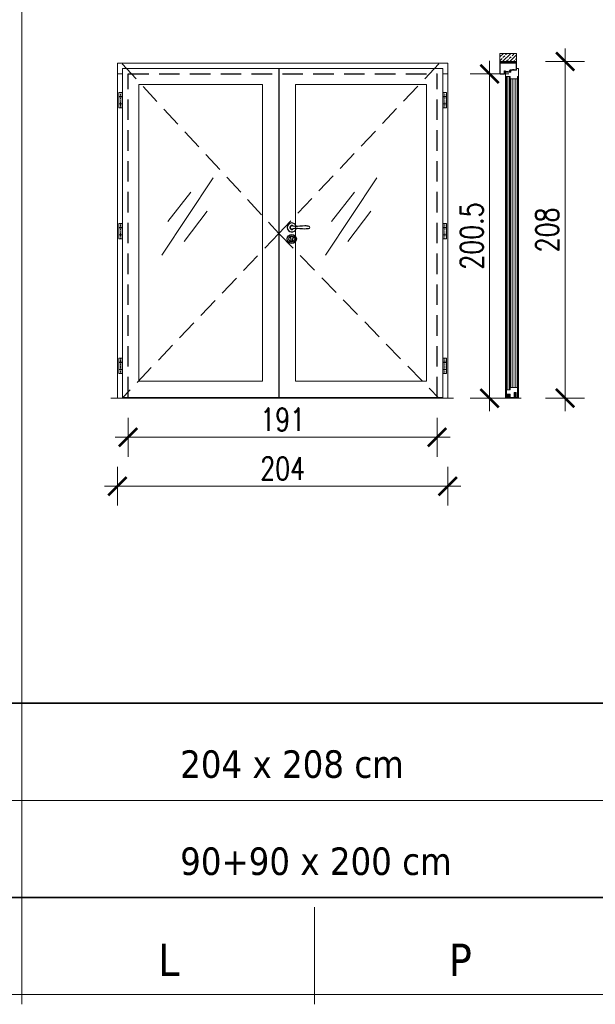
# Model space of a CAD drawing. Header units: millimetres. Extents: x 23192 to 149900, y -396339 to -79279.
# Tile 51 of 136: x 68975 to 69331, y -211353 to -210744. Entities that reach past the tile are written whole.
import ezdxf

# ---------------------------------------------------------------- set-up
doc = ezdxf.new("R2010")
doc.units = ezdxf.units.MM
doc.linetypes.add('CENTER', pattern=[0.6, 0.375, -0.075, 0.075, -0.075])
doc.linetypes.add('DASHED', pattern=[19.05, 12.7, -6.35])
doc.layers.get('0').update_dxf_attribs({"lineweight": 0})
for name, color, linetype, lineweight in [('0_LEGENDA', 7, 'Continuous', 13), ('Drzwi - hatch', 8, 'Continuous', 5), ('Drzwi KRAWĘDZIE', 7, 'Continuous', 20), ('Drzwi Kreskowanie', 252, 'Continuous', 5), ('KOREkty', 190, 'Continuous', 35)]:
    doc.layers.add(name, color=color, linetype=linetype, lineweight=lineweight)
for name, color, linetype in [('Drzwi - klamki', 150, 'Continuous'), ('Drzwi PRZER-DUŻA', 240, 'DASHED'), ('GRUBA', 4, 'Continuous')]:
    doc.layers.add(name, color=color, linetype=linetype)
doc.styles.add('ARIAL', font='tahoma.ttf')
doc.styles.add('SIMPLEX', font='simplex.shx', dxfattribs={"width": 0.77})
doc.dimstyles.new('OL PB 200', dxfattribs={"dimscale": 4, "dimtxt": 3.5, "dimasz": 0.2, "dimexe": 10, "dimexo": 10, "dimgap": 1, "dimtad": 1, "dimdec": 1, "dimrnd": 0.5, "dimzin": 9, "dimdsep": 46, "dimtxsty": 'SIMPLEX', "dimblk": 'thick_MSz', "dimcen": 0.1, "dimdle": 8, "dimse1": 1, "dimse2": 1, "dimclrd": 256, "dimclre": 256, "dimclrt": 3, "dimadec": 1, "dimazin": 2, "dimtfac": 1, "dimtdec": 1, "dimtix": 1, "dimtofl": 0, "dimtmove": 2, "dimatfit": 3, "dimldrblk": 'thick_MSz', "dimfxl": 10, "dimfxlon": 1, "dimtolj": 1, "dimlwd": -1, "dimlwe": -1, "dimarcsym": 0})

# ---------------------------------------------------------------- blocks, each defined once
blk = doc.blocks.new('DA8083FR')
at = {"ltscale": 0.05}
for p, q in [((-6.399964, 0), (-8.399964, 0)), ((8.400024, 0), (6.400024, 0))]:
    blk.add_line(p, q, dxfattribs=at)
at = {"ltscale": 0.175}
for p, q in [((-3.5, 0), (3.5, 0)), ((-3.5, -1.199997), (3.5, -1.199997))]:
    blk.add_line(p, q, dxfattribs=at)
at = {"ltscale": 0.1125}
for p, q in [((-3.5, -2.900009), (-3.5, 0)), ((3.5, -2.900009), (3.5, 0))]:
    blk.add_line(p, q, dxfattribs=at)
at = {"ltscale": 0.3625}
for p, q in [((-9, -3.400009), (-9, -17.900009)), ((9, -3.400009), (9, -17.900009))]:
    blk.add_line(p, q, dxfattribs=at)
at = {"ltscale": 0.015}
for p, q in [((-8.699951, -0.300003), (-8.699951, -0.900009)), ((8.700012, -0.900009), (8.700012, -0.300003))]:
    blk.add_line(p, q, dxfattribs=at)
at = {"ltscale": 0.1}
for p, q in [((-8.5, -2.900009), (-4.5, -2.900009)), ((4.5, -2.900009), (8.5, -2.900009))]:
    blk.add_line(p, q, dxfattribs=at)
at = {"ltscale": 0.025}
for p, q in [((-8.399964, -1.199997), (-7.399964, -1.199997)), ((7.400024, -1.199997), (8.400024, -1.199997))]:
    blk.add_line(p, q, dxfattribs=at)
at = {"ltscale": 0.0875}
for p, q in [((-4.5, -18.900009), (-8, -18.900009)), ((8, -18.900009), (4.5, -18.900009))]:
    blk.add_line(p, q, dxfattribs=at)
at = {"ltscale": 0.098125}
for p, q in [((-7.799988, -22.825012), (-7.799988, -18.900009)), ((7.800049, -22.825012), (7.800049, -18.900009))]:
    blk.add_line(p, q, dxfattribs=at)
at = {"ltscale": 0.0325}
for p, q in [((-7.199951, -1.400009), (-7.199951, -2.699997)), ((7.200012, -2.699997), (7.200012, -1.400009))]:
    blk.add_line(p, q, dxfattribs=at)
at = {"ltscale": 0.098614}
for p, q in [((-6.839722, -18.900009), (-7.000305, -22.841293)), ((6.839783, -18.900009), (7.000366, -22.841293))]:
    blk.add_line(p, q, dxfattribs=at)
at = {"ltscale": 0.00918}
blk.add_line((-6.195435, -18.900009), (-6.113953, -19.258041), dxfattribs=at)
at = {"ltscale": 0.01516}
for p, q in [((-6.094483, -19.583938), (-6.157593, -20.187042)), ((6.157654, -20.187042), (6.094543, -19.583938))]:
    blk.add_line(p, q, dxfattribs=at)
at = {"ltscale": 0.0575}
for p, q in [((-6, -2.699997), (-6, -0.400009)), ((6, -0.400009), (6, -2.699997))]:
    blk.add_line(p, q, dxfattribs=at)
at = {"ltscale": 0.013848}
blk.add_line((-5.560852, -20.249466), (-5.503174, -19.698562), dxfattribs=at)
at = {"ltscale": 0.043857}
for p, q in [((-5.30426, -19.519378), (-3.549988, -19.519378)), ((5.304321, -19.519378), (3.550049, -19.519378))]:
    blk.add_line(p, q, dxfattribs=at)
at = {"ltscale": 0.4}
for p, q in [((-4.5, -2.900009), (-4.5, -18.900009)), ((4.5, -2.900009), (4.5, -18.900009))]:
    blk.add_line(p, q, dxfattribs=at)
at = {"ltscale": 0.225}
for p, q in [((-4.5, -2.900009), (4.5, -2.900009)), ((4.5, -2.900009), (-4.5, -2.900009)), ((4.5, -18.900009), (-4.5, -18.900009))]:
    blk.add_line(p, q, dxfattribs=at)
at = {"ltscale": 0.194121}
blk.add_line((-3.882385, -18.900009), (3.882446, -18.900009), dxfattribs=at)
at = {"ltscale": 0.061736}
for p, q in [((-3.349976, -19.719375), (-3.349976, -22.188797)), ((3.350036, -19.719375), (3.350036, -22.188797))]:
    blk.add_line(p, q, dxfattribs=at)
at = {"ltscale": 0.016505}
blk.add_line((-2.75, -21.147186), (-2.892883, -21.791748), dxfattribs=at)
at = {"ltscale": 0.035695}
for p, q in [((-2.75, -19.719375), (-2.75, -21.147186)), ((2.75, -21.147186), (2.75, -19.719375))]:
    blk.add_line(p, q, dxfattribs=at)
at = {"ltscale": 0.127501}
blk.add_line((2.550049, -19.519378), (-2.549988, -19.519378), dxfattribs=at)
at = {"ltscale": 0.108406}
blk.add_line((-2.168091, -10.699997), (2.168152, -10.699997), dxfattribs=at)
at = {"ltscale": 0.107848}
blk.add_line((2.156982, -9.5), (-2.156922, -9.5), dxfattribs=at)
at = {"ltscale": 0.017671}
blk.add_line((-0.353394, -23.37442), (0.353454, -23.37442), dxfattribs=at)
at = {"ltscale": 0.009999}
blk.add_line((0.200012, -2.900009), (-0.199951, -2.900009), dxfattribs=at)
at = {"ltscale": 0.012222}
blk.add_line((0, -6.6958), (0, -7.184692), dxfattribs=at)
at = {"ltscale": 0.016633}
blk.add_line((0, -7.184692), (0, -7.850006), dxfattribs=at)
at = {"ltscale": 0.016506}
blk.add_line((2.892944, -21.791748), (2.75, -21.147186), dxfattribs=at)
at = {"ltscale": 0.013847}
blk.add_line((5.560913, -20.24942), (5.503235, -19.698562), dxfattribs=at)
at = {"ltscale": 0.009179}
blk.add_line((6.114014, -19.258041), (6.195434, -18.900009), dxfattribs=at)
for points in [[(-8.5, -2.900009), (-8.599732, -2.910064), (-8.695374, -2.939758), (-8.858215, -3.051193), (-8.963745, -3.213195), (-9, -3.400009)], [(-8, -18.900009), (-8.202698, -18.879196), (-8.394165, -18.819046), (-8.567505, -18.723373), (-8.721863, -18.592086), (-8.838684, -18.444503), (-8.929993, -18.267639), (-8.982666, -18.086334), (-9, -17.900009)], [(8, -18.900009), (8.202698, -18.879196), (8.394165, -18.819046), (8.567505, -18.723373), (8.721863, -18.592086), (8.838684, -18.444503), (8.929993, -18.267639), (8.982666, -18.086334), (9, -17.900009)], [(9, -3.400009), (8.963806, -3.213195), (8.858276, -3.051193), (8.695373, -2.939758), (8.599792, -2.910064), (8.5, -2.900009)]]:
    blk.add_lwpolyline(points)
for radius in [3.404208, 2.915314, 2.25]:
    blk.add_circle((0, -10.100006), radius)
for centre, radius, start, end in [((-8.399964, -0.300003), 0.3, 90.000003, 180.000005), ((-8.399964, -0.900009), 0.3, 179.999991, 270.000001), ((-7.399964, -22.824997), 0.4, 180.001125, 357.665424), ((-7.399964, -1.400009), 0.2, 0, 90.000003), ((-7.399964, -2.699997), 0.2, 270.000001, 0), ((-6.399964, -0.400009), 0.4, 0, 90.000003), ((-3.671143, -20.447189), 2.5, 174.027059, 289.64092), ((-7.08905, -19.479889), 1, 354.027419, 12.81746), ((-5.799988, -2.699997), 0.2, 179.999991, 270.000001), ((-3.671143, -20.447189), 1.9, 174.026868, 275.613132), ((-5.30426, -19.719375), 0.2, 89.999996, 174.026704), ((-3.549988, -19.719375), 0.2, 359.999983, 89.999996), ((-3.5, -22.188797), 0.15, 275.61264, 0.000569), ((-2.599976, -21.856674), 0.3, 167.500472, 240.643356), ((-2.763611, -22.990097), 0.2, 62.74125, 109.632466), ((-2.549988, -19.719375), 0.2, 89.998555, 180.000005), ((0.929809, -15.581268), 7.5, 240.643274, 262.6826), ((-0.353394, -18.311325), 5.063093, 242.745388, 270.000001), ((0, -22.821808), 0.2, 262.681781, 277.318221), ((-0.929749, -15.581268), 7.5, 277.317456, 299.356727), ((0.353454, -18.311325), 5.063093, 269.999673, 297.254614), ((2.550049, -19.719375), 0.2, 359.999983, 89.998855), ((2.763672, -22.990097), 0.2, 70.364834, 117.260729), ((2.600036, -21.856674), 0.3, 299.356263, 12.499337), ((3.671203, -20.447189), 2.5, 250.359081, 5.972941), ((3.5, -22.188797), 0.15, 179.999691, 264.388645), ((3.550049, -19.719375), 0.2, 89.999996, 180.000005), ((3.671203, -20.447189), 1.900002, 264.386569, 5.974443), ((5.304321, -19.719375), 0.2, 5.973296, 89.999996), ((5.800049, -2.699997), 0.2, 270.000001, 0), ((6.400024, -0.400009), 0.4, 90.000003, 180.000005), ((7.089111, -19.479889), 1, 167.18224, 185.972268), ((7.400024, -22.824997), 0.4, 182.334564, 359.998863), ((7.400024, -1.400009), 0.2, 90.000003, 179.999991), ((7.400024, -2.699997), 0.2, 179.999991, 270.000001), ((8.400024, -0.300003), 0.3, 0, 90.000003), ((8.400024, -0.900009), 0.3, 270.000001, 0.00001)]:
    blk.add_arc(centre, radius, start, end)
blk = doc.blocks.new('thick_MSz')
for p, q in [((0, 15), (0, -15)), ((-10, 0), (10, 0))]:
    blk.add_line(p, q)
at = {"const_width": 2, "elevation": 2}
blk.add_lwpolyline([(-7.07, -7.07), (7.07, 7.07)], dxfattribs=at)
blk = doc.blocks.new('*D178')
at = {"layer": '0_LEGENDA', "transparency": 16777216}
blk.add_line((69265.26, -210977.46), (69265.26, -210778.66), dxfattribs=at)
at = {"layer": 'DEFPOINTS', "color": 0, "transparency": 16777216}
for p in [(69265.26, -210777.86), (69273.31, -210777.86), (69270.4, -210978.26)]:
    blk.add_point(p, dxfattribs=at)
at = {"layer": '0_LEGENDA', "transparency": 16777216, "xscale": 0.8, "yscale": 0.8, "zscale": 0.8}
for p, rotation in [((69265.26, -210777.86), 90), ((69265.26, -210978.26), 270)]:
    blk.add_blockref('thick_MSz', p, dxfattribs=dict(at, rotation=rotation))
at = {"layer": '0_LEGENDA', "color": 3, "transparency": 16777216, "insert": (69254.26, -210878.06), "char_height": 14, "attachment_point": 5, "rotation": 90, "style": 'SIMPLEX'}
blk.add_mtext('\\A1;200.5', dxfattribs=at)
blk = doc.blocks.new('*D179')
at = {"layer": '0_LEGENDA', "transparency": 16777216}
blk.add_line((69311.93, -210771.06), (69311.93, -210977.46), dxfattribs=at)
at = {"layer": 'DEFPOINTS', "color": 0, "transparency": 16777216}
for p in [(69281.9, -210770.26), (69281.9, -210978.26), (69311.93, -210978.26)]:
    blk.add_point(p, dxfattribs=at)
at = {"layer": '0_LEGENDA', "transparency": 16777216, "xscale": 0.8, "yscale": 0.8, "zscale": 0.8}
for p, rotation in [((69311.93, -210770.26), 90), ((69311.93, -210978.26), 270)]:
    blk.add_blockref('thick_MSz', p, dxfattribs=dict(at, rotation=rotation))
at = {"layer": '0_LEGENDA', "color": 3, "transparency": 16777216, "insert": (69300.93, -210874.26), "char_height": 14, "attachment_point": 5, "rotation": 90, "style": 'SIMPLEX'}
blk.add_mtext('\\A1;208', dxfattribs=at)
blk = doc.blocks.new('*D180')
at = {"layer": '0_LEGENDA', "transparency": 16777216}
blk.add_line((69036.29, -211032.64), (69238.69, -211032.64), dxfattribs=at)
at = {"layer": 'DEFPOINTS', "color": 0, "transparency": 16777216}
for p in [(69035.49, -210978.26), (69239.49, -210978.26), (69239.49, -211032.64)]:
    blk.add_point(p, dxfattribs=at)
at = {"layer": '0_LEGENDA', "transparency": 16777216, "xscale": 0.8, "yscale": 0.8, "zscale": 0.8, "rotation": 180}
blk.add_blockref('thick_MSz', (69035.49, -211032.64), dxfattribs=at)
at = {"layer": '0_LEGENDA', "transparency": 16777216, "xscale": 0.8, "yscale": 0.8, "zscale": 0.8}
blk.add_blockref('thick_MSz', (69239.49, -211032.64), dxfattribs=at)
at = {"layer": '0_LEGENDA', "color": 3, "transparency": 16777216, "insert": (69137.49, -211021.64), "char_height": 14, "attachment_point": 5, "style": 'SIMPLEX'}
blk.add_mtext('\\A1;204', dxfattribs=at)
blk = doc.blocks.new('*D181')
at = {"layer": '0_LEGENDA', "transparency": 16777216}
blk.add_line((69042.89, -211002.38), (69232.09, -211002.38), dxfattribs=at)
at = {"layer": 'DEFPOINTS', "color": 0, "transparency": 16777216}
for p in [(69042.09, -210977.76), (69232.89, -210977.15), (69232.89, -211002.38)]:
    blk.add_point(p, dxfattribs=at)
at = {"layer": '0_LEGENDA', "transparency": 16777216, "xscale": 0.8, "yscale": 0.8, "zscale": 0.8, "rotation": 180}
blk.add_blockref('thick_MSz', (69042.09, -211002.38), dxfattribs=at)
at = {"layer": '0_LEGENDA', "transparency": 16777216, "xscale": 0.8, "yscale": 0.8, "zscale": 0.8}
blk.add_blockref('thick_MSz', (69232.89, -211002.38), dxfattribs=at)
at = {"layer": '0_LEGENDA', "color": 3, "transparency": 16777216, "insert": (69137.49, -210991.38), "char_height": 14, "attachment_point": 5, "style": 'SIMPLEX'}
blk.add_mtext('\\A1;191', dxfattribs=at)

msp = doc.modelspace()

# ---------------------------------------------------------------- hatches: boundary and pattern name
at = {"layer": 'Drzwi - hatch'}
h = msp.add_hatch(dxfattribs=at)
h.set_pattern_fill('ANSI33', color=256, scale=0.5)
h.set_pattern_definition([(45, (69391.9563, -215020.5542), (-2.245064, 2.245064), []), (45, (69394.2014, -215020.5542), (-2.245064, 2.245064), [1.5875, -0.79375])])
h.paths.add_polyline_path([(69271.705, -210765.269), (69271.705, -210770.265), (69281.905, -210770.265), (69281.905, -210765.269)])
h = msp.add_hatch(dxfattribs=at)
h.set_pattern_fill('AR-CONC', color=256, scale=0.003)
h.set_pattern_definition([(50, (70721.20854, -215296.23567), (0.546554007, -0.047817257), [0.05715, -0.62865]), (355, (70721.20854, -215296.23567), (-0.105730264, 0.573170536), [0.04572, -0.50292175]), (100.451445, (70721.2541, -215296.23965), (0.44082374, 0.525353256), [0.048570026, -0.534270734]), (46.1842, (70721.20854, -215296.0833), (0.81323712, -0.12612698), [0.085725, -0.942975]), (96.635558, (70721.2763, -215296.0938), (0.7122124, 0.74227837), [0.07285507, -0.80140682]), (351.184151, (70721.2085, -215296.0833), (0.7122124, 0.74227837), [0.0685799, -0.7543792]), (21, (70721.28474, -215296.12137), (0.454843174, -0.306795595), [0.05715, -0.62865]), (326, (70721.28474, -215296.12137), (0.185406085, 0.5525639), [0.04572, -0.50292]), (71.451445, (70721.32264, -215296.14693), (0.64024926, 0.245768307), [0.048570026, -0.53426981]), (37.5, (70721.20854, -215296.23567), (0.00926581, 0.253665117), [0, -0.496824, 0, -0.51054, 0, -0.504825]), (7.5, (70721.20854, -215296.23567), (0.200458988, 0.300541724), [0, -0.291084, 0, -0.485394, 0, -0.192405]), (327.5, (70721.03861, -215296.23567), (0.4067717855, -0.017186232), [0, -0.1905, 0, -0.59436, 0, -0.78867]), (317.5, (70720.9624, -215296.23567), (0.444387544, 0.076279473), [0, -0.24765, 0, -0.394716, 0, -0.56007])])
h.paths.add_polyline_path([(69271.905, -210770.265), (69271.905, -210771.265), (69281.905, -210771.265), (69281.905, -210770.265)])
at = {"layer": 'Drzwi Kreskowanie'}
h = msp.add_hatch(dxfattribs=at)
h.set_pattern_fill('ANSI37', color=256, scale=0.05, style=0)
h.set_pattern_definition([(135, (75279.96741, -210199.59514), (0.1122532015, 0.1122532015), []), (45, (75279.96741, -210199.59514), (0.1122532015, -0.1122532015), [])])
h.paths.add_polyline_path([(69279.405, -210775.415), (69279.405, -210775.215), (69280.405, -210775.215), (69280.405, -210775.415)])
h = msp.add_hatch(dxfattribs=at)
h.set_pattern_fill('ANSI37', color=256, scale=0.05, style=0)
h.set_pattern_definition([(135, (75276.06741, -210200.79035), (0.1122532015, 0.1122532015), []), (45, (75276.06741, -210200.79035), (0.1122532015, -0.1122532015), [])])
h.paths.add_polyline_path([(69275.505, -210776.61), (69275.505, -210776.41), (69276.505, -210776.41), (69276.505, -210776.61)])

# ---------------------------------------------------------------- linework, layer by layer
for p, q in [((69038.588, -210777.865), (69035.488, -210777.865)), ((69239.493, -210777.865), (69236.393, -210777.865)), ((69278.005, -210775.985), (69278.005, -210775.901)), ((69278.005, -210776.142), (69278.005, -210776.22))]:
    msp.add_line(p, q)
at = {"ltscale": 0.2}
for p, q in [((69278.105, -210971.565), (69278.105, -210780.965)), ((69278.405, -210971.565), (69278.406, -210780.965))]:
    msp.add_line(p, q, dxfattribs=at)
at = {"linetype": 'CENTER', "ltscale": 0.5}
for p, q in [((69037.388, -210789.415), (69037.388, -210798.865)), ((69237.593, -210789.415), (69237.593, -210798.865)), ((69037.388, -210870.365), (69037.388, -210879.815)), ((69237.593, -210870.365), (69237.593, -210879.815)), ((69037.388, -210953.515), (69037.388, -210962.965)), ((69237.593, -210953.515), (69237.593, -210962.965))]:
    msp.add_line(p, q, dxfattribs=at)
at = {"linetype": 'DASHED'}
for points in [[(69038.328, -210771.607), (69135.138, -210876.436), (69038.328, -210978.265)], [(69233.948, -210771.607), (69135.138, -210876.436), (69233.948, -210978.265)]]:
    msp.add_lwpolyline(points, dxfattribs=at)
at = {"ltscale": 0.2}
msp.add_lwpolyline([(69277.955, -210973.065), (69277.956, -210779.465)], dxfattribs=at)
at = {"layer": '0_LEGENDA', "linetype": 'ByBlock', "ltscale": 5}
for p, q in [((68976.369, -211352.721), (68976.369, -210180.423)), ((67487.721, -211166.755), (76924.798, -211166.749)), ((67487.721, -211226.755), (76924.742, -211226.749)), ((67487.721, -211286.755), (76924.686, -211286.749)), ((67487.721, -211286.755), (76924.686, -211286.753)), ((69157.252, -211292.721), (69157.252, -211352.721)), ((67487.721, -211346.755), (76924.63, -211346.749))]:
    msp.add_line(p, q, dxfattribs=at)
at = {"layer": '0_LEGENDA'}
for points in [[(69135.443, -210977.765), (69236.393, -210977.765), (69236.393, -210774.465), (69135.443, -210774.465)], [(69125.138, -210784.465), (69048.588, -210784.465), (69048.588, -210967.765), (69125.138, -210967.765)], [(69145.443, -210967.765), (69226.393, -210967.765), (69226.393, -210784.465), (69145.443, -210784.465)]]:
    msp.add_lwpolyline(points, close=True, dxfattribs=at)
for points in [[(69062.889, -210889.801), (69094.624, -210842.076)], [(69163.871, -210889.801), (69195.607, -210842.076)], [(69066.643, -210869.158), (69080.866, -210850.934)], [(69167.626, -210869.158), (69181.848, -210850.934)], [(69076.672, -210881.369), (69090.895, -210862.78)], [(69177.655, -210881.369), (69191.877, -210862.78)]]:
    msp.add_lwpolyline(points, dxfattribs=at)
at = {"layer": 'Drzwi - klamki', "ltscale": 0.2}
for p, q in [((69141.993, -210872.515), (69141.993, -210873.015)), ((69141.993, -210872.515), (69142.123, -210872.515)), ((69141.993, -210873.015), (69142.123, -210873.015)), ((69142.618, -210879.782), (69142.618, -210881.032)), ((69143.668, -210879.782), (69143.668, -210881.032))]:
    msp.add_line(p, q, dxfattribs=at)
for centre, radius in [((69143.143, -210879.882), 2.8), ((69143.148, -210879.887), 1.8)]:
    msp.add_circle(centre, radius, dxfattribs=at)
for centre, radius, start, end in [((69143.143, -210872.765), 2.801, 13.271535, 346.728465), ((69143.143, -210872.765), 1.25, 42.903782, 317.096218), ((69143.143, -210872.765), 1.05, 64.699839, 295.300161), ((69153.553, -210872.765), 0.74, 288.924644, 71.075356), ((69143.143, -210879.082), 0.875, 306.869898, 233.130102), ((69143.143, -210881.032), 0.525, 180, 270), ((69143.143, -210881.032), 0.525, 270, 0)]:
    msp.add_arc(centre, radius, start, end, dxfattribs=at)
for points in [[(69153.793, -210872.065), (69151.293, -210871.815), (69144.997, -210872.065), (69143.143, -210871.715)], [(69153.793, -210873.465), (69151.293, -210873.715), (69144.997, -210873.465), (69143.143, -210873.815)]]:
    msp.add_spline(points, degree=3, dxfattribs=at)
at = {"layer": 'Drzwi KRAWĘDZIE'}
for p, q in [((69035.488, -210978.265), (69035.488, -210771.265)), ((69239.493, -210771.265), (69035.488, -210771.265)), ((69232.491, -210771.265), (69035.488, -210771.265)), ((69135.138, -210774.465), (69038.588, -210774.465)), ((69038.588, -210977.765), (69038.588, -210774.465)), ((69135.138, -210977.765), (69135.138, -210774.465)), ((69236.393, -210774.465), (69135.443, -210774.465)), ((69135.443, -210977.765), (69135.443, -210774.465)), ((69236.393, -210977.765), (69236.393, -210774.465)), ((69239.493, -210978.265), (69239.493, -210771.265)), ((69271.705, -210771.265), (69271.705, -210770.265)), ((69281.905, -210771.265), (69281.905, -210770.265)), ((69135.443, -210775.665), (69135.138, -210775.665)), ((69274.605, -210776.065), (69274.605, -210777.765)), ((69274.605, -210776.065), (69274.605, -210777.765)), ((69274.605, -210777.765), (69274.837, -210777.581)), ((69275.005, -210776.115), (69274.655, -210776.115)), ((69274.655, -210776.115), (69274.655, -210776.41)), ((69274.655, -210776.115), (69274.655, -210776.41)), ((69275, -210776.38), (69274.655, -210776.41)), ((69274.753, -210776.452), (69274.655, -210777.004)), ((69274.753, -210776.452), (69274.655, -210776.46)), ((69274.753, -210776.452), (69274.655, -210776.46)), ((69274.753, -210776.452), (69274.655, -210777.004)), ((69274.655, -210776.46), (69274.655, -210777.004)), ((69274.655, -210776.46), (69274.655, -210777.004)), ((69274.794, -210776.504), (69274.655, -210777.289)), ((69274.794, -210776.504), (69274.655, -210777.289)), ((69274.655, -210777.289), (69274.655, -210777.662)), ((69274.655, -210777.289), (69274.655, -210777.662)), ((69274.655, -210777.662), (69274.843, -210777.513)), ((69274.794, -210776.504), (69274.955, -210776.637)), ((69275.005, -210776.43), (69274.805, -210776.447)), ((69274.805, -210776.447), (69275.005, -210776.613)), ((69274.837, -210777.581), (69275.014, -210777.765)), ((69274.843, -210777.513), (69275.02, -210777.709)), ((69274.955, -210776.637), (69274.966, -210776.696)), ((69275.014, -210777.765), (69275.205, -210777.765)), ((69275.205, -210777.749), (69275.073, -210777.719)), ((69275.205, -210779.465), (69275.205, -210973.065)), ((69275.805, -210779.465), (69275.805, -210977.765)), ((69276.105, -210779.465), (69276.105, -210973.065)), ((69277.355, -210779.465), (69277.355, -210973.065)), ((69277.394, -210776.031), (69277.394, -210776.097)), ((69277.465, -210776.216), (69277.395, -210776.103)), ((69277.396, -210776.025), (69277.477, -210775.905)), ((69277.568, -210776.221), (69277.474, -210776.221)), ((69277.589, -210775.9), (69277.486, -210775.9)), ((69277.595, -210775.917), (69277.516, -210775.994)), ((69277.516, -210775.994), (69277.664, -210775.988)), ((69277.673, -210776.159), (69277.516, -210776.151)), ((69277.516, -210776.151), (69277.576, -210776.203)), ((69277.664, -210775.988), (69277.734, -210775.903)), ((69277.739, -210776.218), (69277.673, -210776.159)), ((69277.829, -210775.9), (69277.742, -210775.9)), ((69277.805, -210776.22), (69277.746, -210776.22)), ((69277.836, -210775.919), (69277.766, -210775.985)), ((69277.766, -210775.985), (69278.005, -210775.985)), ((69278.005, -210776.142), (69277.766, -210776.142)), ((69277.766, -210776.142), (69277.813, -210776.202)), ((69278.005, -210775.56), (69278.005, -210775.901)), ((69278.005, -210775.901), (69278.005, -210775.59)), ((69278.005, -210775.9), (69278.005, -210775.59)), ((69278.005, -210775.59), (69278.005, -210775.901)), ((69278.005, -210776.22), (69278.005, -210776.66)), ((69278.005, -210776.66), (69278.005, -210776.22)), ((69278.005, -210776.22), (69278.005, -210776.66)), ((69278.005, -210776.22), (69278.005, -210776.606)), ((69278.043, -210775.547), (69278.884, -210775.46)), ((69278.104, -210776.66), (69278.059, -210776.66)), ((69278.103, -210775.658), (69278.103, -210776.548)), ((69278.123, -210775.637), (69278.338, -210775.614)), ((69278.187, -210776.464), (69278.123, -210776.554)), ((69278.215, -210776.52), (69278.151, -210776.632)), ((69278.258, -210775.868), (69278.258, -210775.861)), ((69278.26, -210775.877), (69278.354, -210776.039)), ((69278.355, -210775.756), (69278.263, -210775.848)), ((69278.438, -210776.654), (69278.288, -210776.508)), ((69278.326, -210775.889), (69278.342, -210775.927)), ((69278.434, -210776.559), (69278.328, -210776.457)), ((69278.413, -210775.777), (69278.332, -210775.858)), ((69278.342, -210775.927), (69278.384, -210776.014)), ((69278.362, -210775.636), (69278.363, -210775.74)), ((69278.364, -210776.068), (69278.364, -210776.269)), ((69278.382, -210776.287), (69278.406, -210776.287)), ((69278.384, -210776.014), (69278.406, -210776.052)), ((69278.412, -210776.074), (69278.412, -210776.223)), ((69278.413, -210775.777), (69278.413, -210775.665)), ((69278.428, -210776.229), (69278.428, -210776.229)), ((69278.434, -210776.223), (69278.434, -210775.973)), ((69278.434, -210776.305), (69278.434, -210776.559)), ((69278.896, -210775.559), (69278.444, -210775.629)), ((69278.476, -210776.663), (69278.459, -210776.663)), ((69278.47, -210775.938), (69278.469, -210775.938)), ((69278.505, -210775.973), (69278.505, -210776.634)), ((69278.932, -210775.517), (69278.932, -210775.503)), ((69279.705, -210971.565), (69279.705, -210780.965)), ((69281.005, -210971.565), (69281.005, -210780.965)), ((69282.305, -210971.565), (69282.305, -210780.965)), ((69282.605, -210977.765), (69282.605, -210780.965)), ((69283.205, -210779.465), (69283.205, -210973.065)), ((69036.388, -210798.915), (69036.388, -210789.415)), ((69036.388, -210789.415), (69038.388, -210789.415)), ((69036.388, -210791.915), (69038.388, -210791.915)), ((69036.388, -210792.015), (69038.388, -210792.015)), ((69038.388, -210798.915), (69038.388, -210789.415)), ((69236.593, -210798.915), (69236.593, -210789.415)), ((69238.593, -210789.415), (69236.593, -210789.415)), ((69238.593, -210791.915), (69236.593, -210791.915)), ((69238.593, -210792.015), (69236.593, -210792.015)), ((69238.593, -210798.915), (69238.593, -210789.415)), ((69036.388, -210796.315), (69038.388, -210796.315)), ((69036.388, -210796.415), (69038.388, -210796.415)), ((69036.388, -210798.915), (69038.388, -210798.915)), ((69238.593, -210796.315), (69236.593, -210796.315)), ((69238.593, -210796.415), (69236.593, -210796.415)), ((69238.593, -210798.915), (69236.593, -210798.915)), ((69036.388, -210879.865), (69036.388, -210870.365)), ((69036.388, -210870.365), (69038.388, -210870.365)), ((69038.388, -210879.865), (69038.388, -210870.365)), ((69236.593, -210879.865), (69236.593, -210870.365)), ((69238.593, -210870.365), (69236.593, -210870.365)), ((69238.593, -210879.865), (69238.593, -210870.365)), ((69036.388, -210872.865), (69038.388, -210872.865)), ((69036.388, -210872.965), (69038.388, -210872.965)), ((69036.388, -210877.265), (69038.388, -210877.265)), ((69036.388, -210877.365), (69038.388, -210877.365)), ((69238.593, -210872.865), (69236.593, -210872.865)), ((69238.593, -210872.965), (69236.593, -210872.965)), ((69238.593, -210877.265), (69236.593, -210877.265)), ((69238.593, -210877.365), (69236.593, -210877.365)), ((69036.388, -210879.865), (69038.388, -210879.865)), ((69238.593, -210879.865), (69236.593, -210879.865)), ((69036.388, -210963.015), (69036.388, -210953.515)), ((69036.388, -210953.515), (69038.388, -210953.515)), ((69036.388, -210956.015), (69038.388, -210956.015)), ((69036.388, -210956.115), (69038.388, -210956.115)), ((69038.388, -210963.015), (69038.388, -210953.515)), ((69236.593, -210963.015), (69236.593, -210953.515)), ((69238.593, -210953.515), (69236.593, -210953.515)), ((69238.593, -210956.015), (69236.593, -210956.015)), ((69238.593, -210956.115), (69236.593, -210956.115)), ((69238.593, -210963.015), (69238.593, -210953.515)), ((69036.388, -210960.415), (69038.388, -210960.415)), ((69036.388, -210960.515), (69038.388, -210960.515)), ((69036.388, -210963.015), (69038.388, -210963.015)), ((69238.593, -210960.415), (69236.593, -210960.415)), ((69238.593, -210960.515), (69236.593, -210960.515)), ((69238.593, -210963.015), (69236.593, -210963.015)), ((69280.514, -210974.834), (69280.505, -210977.765)), ((69281.725, -210974.765), (69280.584, -210974.765)), ((69280.614, -210975.075), (69280.605, -210977.765)), ((69281.695, -210974.865), (69280.614, -210974.865)), ((69280.614, -210974.865), (69280.614, -210974.995)), ((69280.614, -210974.995), (69280.739, -210974.995)), ((69280.739, -210975.075), (69280.614, -210975.075)), ((69280.614, -210975.505), (69280.714, -210975.502)), ((69280.647, -210976.558), (69280.614, -210975.505)), ((69280.714, -210975.502), (69280.747, -210976.547)), ((69280.754, -210975.01), (69280.754, -210975.06)), ((69280.77, -210975.565), (69280.77, -210975.645)), ((69280.77, -210975.645), (69280.87, -210975.645)), ((69280.77, -210975.645), (69280.77, -210975.945)), ((69280.77, -210976.762), (69280.77, -210975.945)), ((69280.77, -210975.945), (69280.87, -210975.945)), ((69280.79, -210975.545), (69280.8, -210975.545)), ((69280.8, -210975.545), (69280.831, -210975.576)), ((69280.855, -210975.065), (69280.948, -210975.065)), ((69280.855, -210975.34), (69280.855, -210975.065)), ((69280.855, -210976.665), (69280.855, -210975.865)), ((69280.855, -210975.865), (69281.455, -210975.865)), ((69280.87, -210975.666), (69280.87, -210975.865)), ((69280.87, -210976.565), (69280.87, -210975.945)), ((69280.994, -210974.98), (69280.962, -210975.013)), ((69281.315, -210974.98), (69280.994, -210974.98)), ((69281.003, -210975.192), (69281.001, -210975.192)), ((69281.001, -210975.787), (69281.003, -210975.788)), ((69281.01, -210975.19), (69281.011, -210975.19)), ((69281.011, -210975.79), (69281.01, -210975.79)), ((69281.011, -210975.19), (69281.299, -210975.19)), ((69281.299, -210975.79), (69281.011, -210975.79)), ((69281.309, -210975.24), (69281.035, -210975.24)), ((69281.035, -210975.74), (69281.309, -210975.74)), ((69281.085, -210974.96), (69281.085, -210974.98)), ((69281.085, -210974.96), (69281.225, -210974.96)), ((69281.225, -210974.96), (69281.225, -210974.98)), ((69281.301, -210975.19), (69281.299, -210975.19)), ((69281.299, -210975.79), (69281.301, -210975.789)), ((69281.308, -210975.192), (69281.309, -210975.192)), ((69281.309, -210975.787), (69281.308, -210975.787)), ((69281.347, -210975.013), (69281.315, -210974.98)), ((69281.361, -210975.065), (69281.455, -210975.065)), ((69281.44, -210975.865), (69281.44, -210975.666)), ((69281.44, -210975.945), (69281.44, -210976.565)), ((69281.44, -210975.945), (69281.54, -210975.945)), ((69281.452, -210975.645), (69281.54, -210975.645)), ((69281.455, -210975.065), (69281.455, -210975.34)), ((69281.455, -210975.865), (69281.455, -210976.665)), ((69281.478, -210975.576), (69281.51, -210975.545)), ((69281.51, -210975.545), (69281.52, -210975.545)), ((69281.54, -210975.645), (69281.54, -210975.565)), ((69281.54, -210975.945), (69281.54, -210975.645)), ((69281.54, -210975.945), (69281.54, -210976.762)), ((69281.555, -210975.06), (69281.555, -210975.01)), ((69281.562, -210976.547), (69281.595, -210975.502)), ((69281.57, -210974.995), (69281.695, -210974.995)), ((69281.695, -210975.075), (69281.57, -210975.075)), ((69281.595, -210975.502), (69281.695, -210975.505)), ((69281.695, -210975.505), (69281.662, -210976.558)), ((69281.695, -210974.995), (69281.695, -210974.865)), ((69281.704, -210977.765), (69281.695, -210975.075)), ((69281.804, -210977.765), (69281.795, -210974.834)), ((69242.955, -210978.265), (69031.377, -210978.265)), ((69135.138, -210977.765), (69038.588, -210977.765)), ((69039.688, -210978.265), (69039.688, -210977.765)), ((69040.883, -210978.265), (69040.883, -210977.765)), ((69042.088, -210978.265), (69042.088, -210977.765)), ((69236.393, -210977.765), (69135.443, -210977.765)), ((69232.893, -210978.265), (69232.893, -210977.765)), ((69234.098, -210978.265), (69234.098, -210977.765)), ((69235.293, -210978.265), (69235.293, -210977.765)), ((69270.405, -210978.265), (69284.905, -210978.265)), ((69279.905, -210977.765), (69279.905, -210977.865)), ((69280.505, -210977.765), (69279.905, -210977.765)), ((69280.505, -210977.865), (69279.905, -210977.865)), ((69280.781, -210977.825), (69280.647, -210976.558)), ((69280.747, -210976.547), (69280.757, -210976.546)), ((69280.763, -210976.604), (69280.753, -210976.605)), ((69280.753, -210976.605), (69280.779, -210976.853)), ((69280.757, -210976.546), (69280.763, -210976.604)), ((69280.779, -210976.853), (69280.854, -210976.846)), ((69280.833, -210976.848), (69280.8, -210976.843)), ((69280.876, -210977.054), (69280.801, -210977.062)), ((69280.801, -210977.062), (69280.877, -210977.786)), ((69280.825, -210977.075), (69280.856, -210977.063)), ((69280.841, -210976.902), (69280.913, -210976.892)), ((69280.924, -210976.996), (69280.851, -210977.001)), ((69280.995, -210976.785), (69280.852, -210976.785)), ((69280.852, -210976.785), (69280.856, -210976.826)), ((69281.455, -210976.665), (69280.855, -210976.665)), ((69280.856, -210976.826), (69280.856, -210976.83)), ((69280.865, -210977.245), (69281.155, -210977.214)), ((69280.883, -210977.08), (69280.89, -210977.143)), ((69280.89, -210977.143), (69281.005, -210977.13)), ((69280.9, -210976.818), (69281.064, -210976.929)), ((69281.064, -210976.929), (69280.927, -210977.072)), ((69281.34, -210976.665), (69280.97, -210976.665)), ((69281.095, -210977.031), (69281.095, -210976.885)), ((69281.155, -210977.214), (69281.444, -210977.245)), ((69281.215, -210976.885), (69281.215, -210977.031)), ((69281.245, -210976.929), (69281.409, -210976.818)), ((69281.382, -210977.072), (69281.245, -210976.929)), ((69281.304, -210977.13), (69281.419, -210977.143)), ((69281.457, -210976.785), (69281.315, -210976.785)), ((69281.458, -210977.001), (69281.385, -210976.996)), ((69281.396, -210976.892), (69281.468, -210976.902)), ((69281.419, -210977.143), (69281.426, -210977.08)), ((69281.432, -210977.786), (69281.508, -210977.062)), ((69281.508, -210977.062), (69281.433, -210977.054)), ((69281.453, -210976.826), (69281.457, -210976.785)), ((69281.453, -210976.83), (69281.453, -210976.826)), ((69281.453, -210977.063), (69281.485, -210977.075)), ((69281.455, -210976.846), (69281.53, -210976.853)), ((69281.509, -210976.843), (69281.476, -210976.848)), ((69281.662, -210976.558), (69281.528, -210977.825)), ((69281.53, -210976.853), (69281.556, -210976.605)), ((69281.546, -210976.604), (69281.552, -210976.546)), ((69281.556, -210976.605), (69281.546, -210976.604)), ((69281.552, -210976.546), (69281.562, -210976.547)), ((69282.405, -210977.765), (69281.804, -210977.765)), ((69282.405, -210977.865), (69281.804, -210977.865)), ((69282.405, -210977.865), (69282.405, -210977.765))]:
    msp.add_line(p, q, dxfattribs=at)
for points in [[(69281.905, -210765.269), (69281.905, -210770.265), (69271.705, -210770.265), (69271.705, -210765.269)], [(69280.405, -210775.215), (69280.405, -210775.415), (69279.405, -210775.415), (69279.405, -210775.215)], [(69276.505, -210776.41), (69276.505, -210776.61), (69275.505, -210776.61), (69275.505, -210776.41)]]:
    msp.add_lwpolyline(points, close=True, dxfattribs=at)
msp.add_lwpolyline([(69282.005, -210775.465), (69282.005, -210774.465), (69282.885, -210774.465, -0.4142136), (69283.205, -210774.785), (69283.205, -210779.465), (69282.605, -210779.465), (69282.605, -210780.965), (69278.105, -210780.965), (69278.105, -210779.465), (69275.205, -210779.465), (69275.205, -210776.965, -0.4142136), (69275.305, -210776.865), (69278.505, -210776.865), (69278.505, -210775.985, -0.4142136), (69278.825, -210775.665), (69281.805, -210775.665, 0.4142136)], format="xyb", close=True, dxfattribs=at)
for points in [[(69275.205, -210973.065), (69275.205, -210977.665, 0.4142136), (69275.305, -210977.765), (69276.005, -210977.765)], [(69281.804, -210977.765), (69283.105, -210977.765, 0.4142136), (69283.205, -210977.665), (69283.205, -210973.065)]]:
    msp.add_lwpolyline(points, format="xyb", dxfattribs=at)
for points in [[(69282.605, -210973.065), (69282.605, -210971.565), (69278.105, -210971.565), (69278.105, -210973.065), (69275.805, -210973.065)], [(69276.005, -210977.765), (69276.005, -210975.665), (69278.005, -210975.665), (69278.005, -210977.765)], [(69281.804, -210977.765), (69281.805, -210977.765), (69281.805, -210974.765), (69280.505, -210974.765), (69280.505, -210977.765)], [(69280.505, -210977.765), (69280.505, -210974.765), (69281.805, -210974.765), (69281.805, -210977.765)], [(69277.785, -210977.765), (69280.505, -210977.765)]]:
    msp.add_lwpolyline(points, dxfattribs=at)
msp.add_circle((69281.155, -210975.49), 0.185, dxfattribs=at)
for centre, radius, start, end in [((69274.443, -210777.232), 0.749, 320.425386, 45.715806), ((69274.476, -210777.17), 0.732, 5.005389, 43.713856), ((69274.42, -210777.259), 0.8, 324.848847, 348.996771), ((69277.405, -210776.031), 0.0108, 145.891512, 180), ((69277.405, -210776.097), 0.0108, 180, 212.164321), ((69277.474, -210776.21), 0.0108, 212.164321, 270), ((69277.486, -210775.911), 0.0108, 90, 145.891512), ((69277.568, -210776.21), 0.0108, 270, 42.125742), ((69277.586, -210775.911), 0.0112, 327.187015, 70.317648), ((69277.742, -210775.911), 0.0108, 90, 138.378315), ((69277.746, -210776.21), 0.0108, 228.90641, 270), ((69277.805, -210776.21), 0.0108, 270, 42.634802), ((69277.829, -210775.911), 0.0108, 312.592352, 90), ((69278.048, -210775.59), 0.0434, 95.939883, 180), ((69278.059, -210776.606), 0.0542, 180, 270), ((69278.125, -210775.658), 0.0217, 95.939883, 180), ((69278.114, -210776.548), 0.0108, 180, 324.824078), ((69278.104, -210776.606), 0.0542, 270, 330.498729), ((69278.26, -210776.509), 0.0858, 37.234427, 148.272899), ((69278.257, -210776.546), 0.0496, 37.234427, 148.272899), ((69278.276, -210775.861), 0.0181, 135.011953, 180), ((69278.276, -210775.868), 0.0181, 180, 210.082978), ((69278.353, -210775.878), 0.0289, 135.011953, 202.825104), ((69278.341, -210775.636), 0.0217, 0.194561, 95.939883), ((69278.333, -210775.736), 0.0294, 311.9308, 352.434518), ((69278.293, -210776.075), 0.0716, 6.054134, 30.813003), ((69278.382, -210776.269), 0.0181, 180, 270), ((69278.369, -210776.074), 0.0434, 0, 30.082978), ((69278.408, -210776.316), 0.029, 22.041015, 92.413993), ((69278.427, -210776.208), 0.0216, 225.623014, 272.703636), ((69278.45, -210775.665), 0.0361, 98.810427, 180), ((69278.428, -210776.223), 0.00614, 270, 0), ((69278.469, -210775.973), 0.0351, 90, 180), ((69278.459, -210776.634), 0.0289, 223.946432, 270), ((69278.47, -210775.973), 0.0351, 0, 90), ((69278.476, -210776.634), 0.0289, 270, 0), ((69278.889, -210775.503), 0.0434, 0, 95.939883), ((69278.889, -210775.517), 0.0434, 278.810427, 0), ((69280.584, -210974.835), 0.07, 90, 179.809015), ((69280.739, -210975.01), 0.015, 0, 90), ((69280.739, -210975.06), 0.015, 270, 0), ((69280.79, -210975.565), 0.02, 90, 180), ((69281.155, -210975.49), 0.335, 117.266044, 242.733956), ((69281.172, -210975.49), 0.285, 118.694414, 241.305586), ((69281.155, -210975.49), 0.155, 164.592551, 195.407449), ((69281.01, -210975.21), 0.02, 90, 117.266044), ((69281.01, -210975.77), 0.02, 242.733956, 270), ((69281.011, -210975.207), 0.0179, 90.07344, 117.501268), ((69281.011, -210975.772), 0.0179, 242.498732, 269.92656), ((69281.155, -210975.49), 0.155, 135.407449, 164.592551), ((69281.155, -210975.49), 0.155, 195.407449, 224.592551), ((69281.155, -210975.49), 0.155, 104.592551, 135.407449), ((69281.155, -210975.49), 0.155, 224.592551, 255.407449), ((69281.155, -210975.49), 0.155, 75.407449, 104.592551), ((69281.155, -210975.49), 0.155, 255.407449, 284.592551), ((69281.155, -210975.49), 0.155, 44.592551, 75.407449), ((69281.155, -210975.49), 0.155, 284.592551, 315.407449), ((69281.155, -210975.49), 0.155, 15.407449, 44.592551), ((69281.155, -210975.49), 0.155, 315.407449, 344.592551), ((69281.299, -210975.21), 0.02, 62.733956, 90), ((69281.299, -210975.77), 0.02, 270, 297.266044), ((69281.301, -210975.208), 0.0179, 62.656078, 89.752618), ((69281.301, -210975.771), 0.0179, 270.247382, 297.343922), ((69281.155, -210975.49), 0.155, 344.592551, 15.407449), ((69281.155, -210975.49), 0.335, 297.414284, 62.585716), ((69281.172, -210975.49), 0.285, 298.694414, 61.305586), ((69281.52, -210975.565), 0.02, 0, 90), ((69281.57, -210975.01), 0.015, 90, 180), ((69281.57, -210975.06), 0.015, 180, 270), ((69281.725, -210974.835), 0.07, 0.190985, 90), ((69280.505, -210977.765), 0.1, 270, 359.809015), ((69280.805, -210976.813), 0.03, 193.312825, 261), ((69280.88, -210977.814), 0.1, 186.011857, 261.873164), ((69280.847, -210976.952), 0.05, 97.795497, 274.204503), ((69280.835, -210977.103), 0.03, 111, 178.687175), ((69280.865, -210977.195), 0.05, 191.662951, 270), ((69280.836, -210976.828), 0.0202, 291, 330.724045), ((69280.884, -210976.842), 0.03, 55.798695, 186), ((69280.863, -210977.082), 0.02, 6, 111), ((69281.155, -210975.892), 2.041, 261.873164, 278.126836), ((69280.97, -210976.565), 0.1, 180, 270), ((69280.901, -210977.805), 0.03, 141.416859, 329.69824), ((69280.905, -210977.051), 0.03, 186, 316.201305), ((69280.92, -210976.942), 0.05, 3.363372, 97.795497), ((69280.921, -210976.946), 0.05, 274.204503, 8.636628), ((69281.155, -210975.892), 1.941, 263.255236, 276.744764), ((69280.995, -210976.885), 0.1, 0, 90), ((69280.995, -210977.031), 0.1, 276, 0), ((69281.315, -210976.885), 0.1, 90, 180), ((69281.315, -210977.031), 0.1, 180, 264), ((69281.388, -210976.946), 0.05, 171.363372, 265.795497), ((69281.389, -210976.942), 0.05, 82.204503, 176.636628), ((69281.34, -210976.565), 0.1, 270, 0), ((69281.404, -210977.051), 0.03, 223.798695, 354), ((69281.408, -210977.805), 0.03, 210.30176, 38.583141), ((69281.426, -210976.842), 0.03, 354, 124.201305), ((69281.446, -210977.082), 0.02, 69, 174), ((69281.429, -210977.814), 0.1, 278.126836, 353.988143), ((69281.444, -210977.195), 0.05, 270, 348.337049), ((69281.473, -210976.828), 0.0202, 209.275955, 249), ((69281.462, -210976.952), 0.05, 265.795497, 82.204503), ((69281.474, -210977.103), 0.03, 1.312825, 69), ((69281.504, -210976.813), 0.03, 279, 346.687175), ((69281.804, -210977.765), 0.1, 180.190985, 270)]:
    msp.add_arc(centre, radius, start, end, dxfattribs=at)
for points, knots in [([(69280.912, -210975.2), (69280.913, -210975.198), (69280.913, -210975.196), (69280.916, -210975.185), (69280.918, -210975.178), (69280.92, -210975.171), (69280.922, -210975.163), (69280.925, -210975.151), (69280.932, -210975.126), (69280.944, -210975.082), (69280.958, -210975.029), (69280.961, -210975.018), (69280.962, -210975.013)], [0, 0, 0, 0, 0.1047205, 0.1287243, 0.1487338, 0.1644171, 0.1801009, 0.2026265, 0.2441635, 0.3727949, 0.6587979, 1, 1, 1, 1]), ([(69280.912, -210975.21), (69280.912, -210975.212), (69280.913, -210975.221), (69280.915, -210975.248), (69280.916, -210975.27)], [0, 0, 0, 0, 0.1734568, 1, 1, 1, 1]), ([(69280.981, -210975.49), (69280.989, -210975.477), (69280.996, -210975.464), (69281.005, -210975.449), (69281.005, -210975.448)], [0, 0, 0, 0, 0.9277367, 1, 1, 1, 1]), ([(69281.005, -210975.531), (69281.001, -210975.524), (69280.993, -210975.51), (69280.985, -210975.496), (69280.981, -210975.49)], [0, 0, 0, 0, 0.4801678, 1, 1, 1, 1]), ([(69281.05, -210975.19), (69281.049, -210975.188), (69281.043, -210975.164), (69281.025, -210975.096), (69281.001, -210975.006), (69280.996, -210974.988), (69280.994, -210974.98)], [0, 0, 0, 0, 0.0183109, 0.3147695, 0.6608628, 1, 1, 1, 1]), ([(69281.035, -210975.24), (69281.035, -210975.239), (69281.033, -210975.235), (69281.03, -210975.226), (69281.024, -210975.213), (69281.016, -210975.201), (69281.009, -210975.193), (69281.005, -210975.192), (69281.003, -210975.192)], [0, 0, 0, 0, 0.008461, 0.1585412, 0.3722965, 0.5820765, 0.7906641, 1, 1, 1, 1]), ([(69281.003, -210975.788), (69281.005, -210975.787), (69281.009, -210975.786), (69281.016, -210975.778), (69281.024, -210975.766), (69281.03, -210975.753), (69281.033, -210975.744), (69281.035, -210975.74), (69281.035, -210975.74)], [0, 0, 0, 0, 0.20933591, 0.41792348, 0.62770338, 0.84145659, 0.99153899, 1, 1, 1, 1]), ([(69281.011, -210975.19), (69281.013, -210975.19), (69281.017, -210975.191), (69281.023, -210975.199), (69281.029, -210975.212), (69281.032, -210975.226), (69281.034, -210975.235), (69281.035, -210975.239), (69281.035, -210975.24)], [0, 0, 0, 0, 0.2093834, 0.417977, 0.6277204, 0.8414402, 0.9915354, 1, 1, 1, 1]), ([(69281.035, -210975.74), (69281.035, -210975.74), (69281.034, -210975.744), (69281.032, -210975.754), (69281.029, -210975.767), (69281.023, -210975.78), (69281.017, -210975.788), (69281.013, -210975.789), (69281.011, -210975.79)], [0, 0, 0, 0, 0.0084646, 0.1585597, 0.3722816, 0.5820232, 0.7906167, 1, 1, 1, 1]), ([(69281.044, -210975.381), (69281.048, -210975.374), (69281.056, -210975.36), (69281.064, -210975.346), (69281.068, -210975.34)], [0, 0, 0, 0, 0.4801663, 1, 1, 1, 1]), ([(69281.068, -210975.64), (69281.061, -210975.627), (69281.053, -210975.614), (69281.045, -210975.599), (69281.044, -210975.598)], [0, 0, 0, 0, 0.9277396, 1, 1, 1, 1]), ([(69281.068, -210975.34), (69281.07, -210975.34), (69281.085, -210975.34), (69281.101, -210975.34), (69281.116, -210975.34)], [0, 0, 0, 0, 0.1367016, 1, 1, 1, 1]), ([(69281.116, -210975.64), (69281.115, -210975.64), (69281.099, -210975.64), (69281.083, -210975.64), (69281.068, -210975.64)], [0, 0, 0, 0, 0.0188367, 1, 1, 1, 1]), ([(69281.194, -210975.34), (69281.194, -210975.34), (69281.21, -210975.34), (69281.226, -210975.34), (69281.241, -210975.34)], [0, 0, 0, 0, 0.0188367, 1, 1, 1, 1]), ([(69281.241, -210975.64), (69281.239, -210975.64), (69281.224, -210975.64), (69281.208, -210975.64), (69281.194, -210975.64)], [0, 0, 0, 0, 0.1367016, 1, 1, 1, 1]), ([(69281.241, -210975.34), (69281.248, -210975.352), (69281.256, -210975.365), (69281.264, -210975.38), (69281.265, -210975.381)], [0, 0, 0, 0, 0.9277396, 1, 1, 1, 1]), ([(69281.265, -210975.598), (69281.261, -210975.605), (69281.253, -210975.619), (69281.245, -210975.633), (69281.241, -210975.64)], [0, 0, 0, 0, 0.4801663, 1, 1, 1, 1]), ([(69281.315, -210974.98), (69281.314, -210974.986), (69281.31, -210974.998), (69281.291, -210975.072), (69281.271, -210975.144), (69281.262, -210975.179), (69281.259, -210975.19)], [0, 0, 0, 0, 0.2849892, 0.5743661, 0.8680149, 1, 1, 1, 1]), ([(69281.309, -210975.24), (69281.309, -210975.239), (69281.309, -210975.238), (69281.31, -210975.231), (69281.31, -210975.219), (69281.309, -210975.205), (69281.306, -210975.194), (69281.302, -210975.192), (69281.301, -210975.19)], [0, 0, 0, 0, 0.0094085, 0.057786, 0.2978874, 0.5329711, 0.7658786, 1, 1, 1, 1]), ([(69281.301, -210975.789), (69281.302, -210975.788), (69281.306, -210975.785), (69281.309, -210975.774), (69281.31, -210975.76), (69281.31, -210975.748), (69281.309, -210975.741), (69281.309, -210975.74), (69281.309, -210975.74)], [0, 0, 0, 0, 0.2341214, 0.4670289, 0.7021126, 0.942214, 0.9905915, 1, 1, 1, 1]), ([(69281.304, -210975.448), (69281.308, -210975.455), (69281.316, -210975.469), (69281.324, -210975.483), (69281.328, -210975.49)], [0, 0, 0, 0, 0.4801678, 1, 1, 1, 1]), ([(69281.328, -210975.49), (69281.321, -210975.502), (69281.313, -210975.515), (69281.305, -210975.53), (69281.304, -210975.531)], [0, 0, 0, 0, 0.9277367, 1, 1, 1, 1]), ([(69281.309, -210975.192), (69281.31, -210975.194), (69281.313, -210975.196), (69281.315, -210975.206), (69281.314, -210975.22), (69281.311, -210975.231), (69281.309, -210975.238), (69281.309, -210975.239), (69281.309, -210975.24)], [0, 0, 0, 0, 0.2340796, 0.4670005, 0.7021258, 0.9422265, 0.9905958, 1, 1, 1, 1]), ([(69281.309, -210975.74), (69281.309, -210975.74), (69281.309, -210975.741), (69281.311, -210975.748), (69281.314, -210975.759), (69281.315, -210975.773), (69281.313, -210975.783), (69281.31, -210975.786), (69281.309, -210975.787)], [0, 0, 0, 0, 0.0094042, 0.0577735, 0.2978742, 0.5329995, 0.7659204, 1, 1, 1, 1]), ([(69281.347, -210975.013), (69281.348, -210975.018), (69281.351, -210975.03), (69281.366, -210975.085), (69281.379, -210975.133), (69281.384, -210975.15), (69281.386, -210975.16), (69281.389, -210975.169), (69281.391, -210975.176), (69281.393, -210975.183), (69281.395, -210975.193), (69281.396, -210975.197), (69281.397, -210975.199), (69281.397, -210975.2)], [0, 0, 0, 0, 0.3352164, 0.6830603, 0.7604456, 0.7871766, 0.81409, 0.8308212, 0.8476507, 0.8631025, 0.8905979, 0.9665356, 1, 1, 1, 1]), ([(69281.393, -210975.269), (69281.394, -210975.247), (69281.396, -210975.221), (69281.397, -210975.212), (69281.397, -210975.21)], [0, 0, 0, 0, 0.8245988, 1, 1, 1, 1]), ([(69281.397, -210975.2), (69281.397, -210975.2), (69281.398, -210975.2), (69281.397, -210975.2), (69281.397, -210975.2)], [0, 0, 0, 0, 0.3616342, 1, 1, 1, 1])]:
    msp.add_open_spline(points, degree=3, knots=knots, dxfattribs=at)
at = {"layer": 'Drzwi PRZER-DUŻA'}
for points in [[(69042.088, -210977.765), (69042.088, -210777.865)], [(69042.088, -210777.865), (69232.893, -210777.865)], [(69232.893, -210977.765), (69232.893, -210777.865)]]:
    msp.add_lwpolyline(points, dxfattribs=at)
at = {"layer": 'GRUBA'}
for p, q in [((69274.605, -210776.065), (69274.605, -210776.578)), ((69274.605, -210776.065), (69274.605, -210776.578)), ((69274.605, -210777.865), (69274.605, -210776.065)), ((69274.605, -210776.065), (69274.605, -210776.578)), ((69274.605, -210776.065), (69274.605, -210776.578))]:
    msp.add_line(p, q, dxfattribs=at)
msp.add_lwpolyline([(69278.005, -210775.901), (69278.005, -210775.465), (69279.406, -210775.465), (69279.406, -210775.465), (69279.405, -210775.465), (69279.405, -210775.215), (69280.405, -210775.215), (69280.405, -210775.465), (69281.405, -210775.465), (69281.405, -210775.465), (69281.905, -210775.465), (69281.905, -210771.265), (69271.705, -210771.265), (69271.705, -210777.545, 0.4142136), (69272.025, -210777.865), (69274.605, -210777.865), (69274.605, -210776.065), (69275.005, -210776.065), (69275.005, -210776.66), (69275.505, -210776.66), (69275.505, -210776.41), (69276.505, -210776.41), (69276.505, -210776.66), (69278.005, -210776.66), (69278.005, -210776.22)], format="xyb", dxfattribs=at)
at = {"layer": 'KOREkty'}
msp.add_lwpolyline([(67895.989, -211166.755), (76924.686, -211166.754), (76924.686, -211286.749), (67895.989, -211286.75)], close=True, dxfattribs=at)

# ---------------------------------------------------------------- block references
at = {"layer": 'Drzwi KRAWĘDZIE', "xscale": 0.1, "yscale": 0.1, "zscale": 0.1}
msp.add_blockref('DA8083FR', (69277.005, -210975.665), dxfattribs=at)

# ---------------------------------------------------------------- texts
at = {"layer": '0_LEGENDA', "linetype": 'ByBlock', "ltscale": 5, "attachment_point": 1, "style": 'ARIAL'}
for s, insert, char_height, width in [('204 x 208 cm', (69074.212, -211195.797), 17, 162.7638), ('90+90 x 200 cm', (69074.212, -211255.797), 17, 212.04863), ('\\pxqc;L', (68977.252, -211315.25), 20, 180), ('\\pxqc;P', (69157.252, -211315.25), 20, 180)]:
    msp.add_mtext(s, dxfattribs=dict(at, insert=insert, char_height=char_height, width=width))

# ---------------------------------------------------------------- dimensions: what is measured, and where the dimension line sits
at = {"layer": '0_LEGENDA', "color": 7}
for base, p1, p2, picture, middle in [((69311.935, -210978.265), (69281.905, -210770.265), (69281.905, -210978.265), '*D179', (69300.935, -210874.265)), ((69265.26, -210777.865), (69270.405, -210978.265), (69273.315, -210777.865), '*D178', (69254.26, -210878.065))]:
    dim = msp.add_linear_dim(base=base, p1=p1, p2=p2, angle=90, dimstyle='OL PB 200', dxfattribs=at)
    dim.commit()
    dim.dimension.update_dxf_attribs({"geometry": picture, "text_midpoint": middle})
for base, p1, p2, picture, middle in [((69239.493, -211032.643), (69035.488, -210978.265), (69239.493, -210978.265), '*D180', (69137.491, -211021.643)), ((69232.893, -211002.375), (69042.088, -210977.765), (69232.893, -210977.155), '*D181', (69137.491, -210991.375))]:
    dim = msp.add_linear_dim(base=base, p1=p1, p2=p2, dimstyle='OL PB 200', dxfattribs=at)
    dim.commit()
    dim.dimension.update_dxf_attribs({"geometry": picture, "text_midpoint": middle})

doc.saveas('drawing.dxf')
